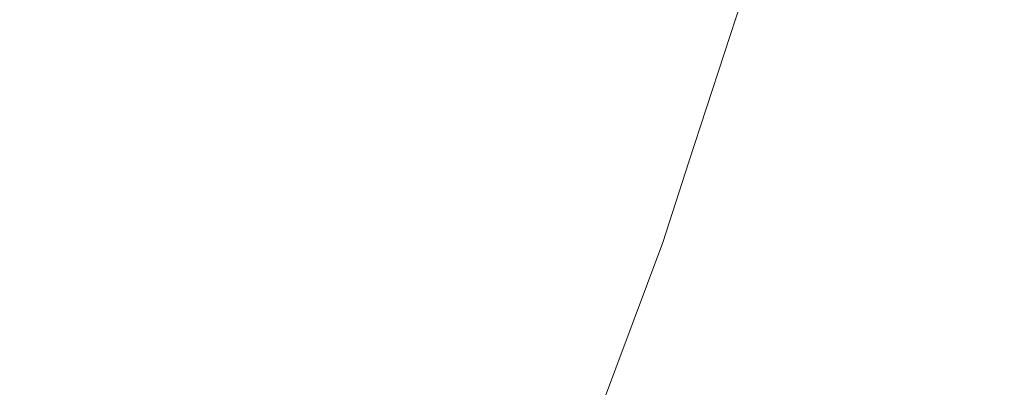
# Model space of a CAD drawing. Header units: centimetres. Extents: x -35.1 to 36.2, y 4.2 to 6.
# Tile 248 of 256: x 12.23717 to 12.26303, y 4.64578 to 4.65544. Entities that reach past the tile are written whole.
import ezdxf

# ---------------------------------------------------------------- set-up
doc = ezdxf.new("R2010")
doc.units = ezdxf.units.CM
doc.header["$LTSCALE"] = 2.54
doc.layers.add('Lucido design-1', color=7, linetype='Continuous')

# ---------------------------------------------------------------- blocks, each defined once
blk = doc.blocks.new('Gruppo-4-1')
at = {"color": 7, "linetype": 'Continuous', "lineweight": 9}
blk.add_3dface([(-34.958478, 5.900089, -2312.32217), (-34.958478, 4.300089, -2312.32217), (36.07398, 4.300089, -2312.32217), (36.07398, 5.900089, -2312.32217)], dxfattribs=at)
for points, invisible_edges in [([(36.07398, 5.900089, -2313.12217), (36.07398, 4.300089, -2313.12217), (12.184224, 4.435459, -2313.12217), (12.201998, 4.442995, -2313.12217)], 10), ([(36.07398, 5.900089, -2313.12217), (12.201998, 4.442995, -2313.12217), (12.218861, 4.451009, -2313.12217)], 9), ([(36.07398, 5.900089, -2313.12217), (12.218861, 4.451009, -2313.12217), (12.223649, 4.453541, -2313.12217)], 9), ([(12.223649, 4.453541, -2313.12217), (12.234795, 4.459433, -2313.12217), (36.07398, 5.900089, -2313.12217)], 10), ([(36.07398, 5.900089, -2313.12217), (12.234795, 4.459433, -2313.12217), (12.249797, 4.468202, -2313.12217)], 9), ([(36.07398, 5.900089, -2313.12217), (12.249797, 4.468202, -2313.12217), (12.263873, 4.477254, -2313.12217)], 9), ([(12.257074, 4.659145, -2313.023745), (12.255988, 4.655439, -2313.023745), (12.256134, 4.655976, -2313.02217)], 11), ([(12.257074, 4.659145, -2313.023745), (12.257123, 4.659137, -2313.025344), (12.256037, 4.655431, -2313.025344), (12.255988, 4.655439, -2313.023745)], 15), ([(12.256122, 4.655416, -2313.026967), (12.256037, 4.655431, -2313.025344), (12.257123, 4.659137, -2313.025344), (12.257208, 4.659124, -2313.026967)], 15), ([(12.257208, 4.659124, -2313.026967), (12.25733, 4.659105, -2313.028615), (12.256243, 4.655395, -2313.028615), (12.256122, 4.655416, -2313.026967)], 15), ([(12.256402, 4.655368, -2313.030287), (12.256243, 4.655395, -2313.028615), (12.25733, 4.659105, -2313.028615), (12.257489, 4.65908, -2313.030287)], 15), ([(12.257489, 4.65908, -2313.030287), (12.257689, 4.659049, -2313.031982), (12.256601, 4.655334, -2313.031982), (12.256402, 4.655368, -2313.030287)], 15), ([(12.256841, 4.655293, -2313.033702), (12.256601, 4.655334, -2313.031982), (12.257689, 4.659049, -2313.031982), (12.257931, 4.659011, -2313.033702)], 15), ([(12.257931, 4.659011, -2313.033702), (12.258216, 4.658966, -2313.035444), (12.257125, 4.655244, -2313.035444), (12.256841, 4.655293, -2313.033702)], 15), ([(12.257455, 4.655188, -2313.03721), (12.257125, 4.655244, -2313.035444), (12.258216, 4.658966, -2313.035444), (12.258547, 4.658915, -2313.03721)], 15), ([(12.258547, 4.658915, -2313.03721), (12.258925, 4.658856, -2313.038998), (12.257831, 4.655123, -2313.038998), (12.257455, 4.655188, -2313.03721)], 15), ([(12.238217, 4.658481, -2312.771794), (12.2371, 4.65499, -2312.771794), (12.235397, 4.655308, -2312.769608), (12.236506, 4.658774, -2312.769608)], 15), ([(12.258256, 4.655051, -2313.040809), (12.257831, 4.655123, -2313.038998), (12.258925, 4.658856, -2313.038998), (12.259352, 4.658789, -2313.040809)], 15), ([(12.259352, 4.658789, -2313.040809), (12.25983, 4.658714, -2313.042641), (12.258733, 4.654969, -2313.042641), (12.258256, 4.655051, -2313.040809)], 15), ([(12.259262, 4.654878, -2313.044493), (12.258733, 4.654969, -2313.042641), (12.25983, 4.658714, -2313.042641), (12.260362, 4.658631, -2313.044493)], 15), ([(12.23985, 4.658202, -2312.774006), (12.238726, 4.654687, -2312.774006), (12.2371, 4.65499, -2312.771794), (12.238217, 4.658481, -2312.771794)], 15), ([(12.260362, 4.658631, -2313.044493), (12.260948, 4.658539, -2313.046366), (12.259846, 4.654778, -2313.046366), (12.259262, 4.654878, -2313.044493)], 15), ([(12.260487, 4.654669, -2313.048259), (12.259846, 4.654778, -2313.046366), (12.260948, 4.658539, -2313.046366), (12.261592, 4.658439, -2313.048259)], 15), ([(12.261592, 4.658439, -2313.048259), (12.262295, 4.658329, -2313.05017), (12.261187, 4.654549, -2313.05017), (12.260487, 4.654669, -2313.048259)], 15), ([(12.241404, 4.657936, -2312.776241), (12.240273, 4.654399, -2312.776241), (12.238726, 4.654687, -2312.774006), (12.23985, 4.658202, -2312.774006)], 15), ([(12.261948, 4.654419, -2313.052099), (12.261187, 4.654549, -2313.05017), (12.262295, 4.658329, -2313.05017), (12.263059, 4.658209, -2313.052099)], 15), ([(12.263059, 4.658209, -2313.052099), (12.263887, 4.65808, -2313.054044), (12.262772, 4.654277, -2313.054044), (12.261948, 4.654419, -2313.052099)], 15), ([(12.242878, 4.657683, -2312.778496), (12.24174, 4.654125, -2312.778496), (12.240273, 4.654399, -2312.776241), (12.241404, 4.657936, -2312.776241)], 15), ([(12.263662, 4.654125, -2313.056004), (12.262772, 4.654277, -2313.054044), (12.263887, 4.65808, -2313.054044), (12.26478, 4.65794, -2313.056004)], 15), ([(12.244271, 4.657445, -2312.780769), (12.243127, 4.653867, -2312.780769), (12.24174, 4.654125, -2312.778496), (12.242878, 4.657683, -2312.778496)], 15), ([(12.244433, 4.653623, -2312.783058), (12.243127, 4.653867, -2312.780769), (12.244271, 4.657445, -2312.780769), (12.245584, 4.65722, -2312.783058)], 15), ([(12.245584, 4.65722, -2312.783058), (12.246816, 4.657009, -2312.78536), (12.24566, 4.653395, -2312.78536), (12.244433, 4.653623, -2312.783058)], 15), ([(12.246805, 4.653181, -2312.787674), (12.24566, 4.653395, -2312.78536), (12.246816, 4.657009, -2312.78536), (12.247967, 4.656812, -2312.787674)], 15), ([(12.247967, 4.656812, -2312.787674), (12.249038, 4.656629, -2312.789995), (12.247871, 4.652982, -2312.789995), (12.246805, 4.653181, -2312.787674)], 15), ([(12.248857, 4.652799, -2312.792323), (12.247871, 4.652982, -2312.789995), (12.249038, 4.656629, -2312.789995), (12.250028, 4.656459, -2312.792323)], 15), ([(12.250028, 4.656459, -2312.792323), (12.250938, 4.656304, -2312.794654), (12.249763, 4.65263, -2312.794654), (12.248857, 4.652799, -2312.792323)], 15), ([(12.25059, 4.652476, -2312.796987), (12.249763, 4.65263, -2312.794654), (12.250938, 4.656304, -2312.794654), (12.251769, 4.656161, -2312.796987)], 15), ([(12.251769, 4.656161, -2312.796987), (12.252522, 4.656032, -2312.799319), (12.251339, 4.652336, -2312.799319), (12.25059, 4.652476, -2312.796987)], 15), ([(12.252011, 4.652211, -2312.801649), (12.251339, 4.652336, -2312.799319), (12.252522, 4.656032, -2312.799319), (12.253196, 4.655917, -2312.801649)], 15), ([(12.253196, 4.655917, -2312.801649), (12.253795, 4.655814, -2312.803974), (12.252606, 4.6521, -2312.803974), (12.252011, 4.652211, -2312.801649)], 15), ([(12.253126, 4.652003, -2312.806291), (12.252606, 4.6521, -2312.803974), (12.253795, 4.655814, -2312.803974), (12.254317, 4.655725, -2312.806291)], 15), ([(12.254743, 4.651705, -2313.02217), (12.256134, 4.655976, -2313.02217), (12.255988, 4.655439, -2313.023745)], 10), ([(12.254743, 4.651705, -2312.82217), (12.256134, 4.655976, -2312.82217), (12.256134, 4.655976, -2313.02217), (12.254743, 4.651705, -2313.02217)], 10), ([(12.255939, 4.655447, -2312.81995), (12.256134, 4.655976, -2312.82217), (12.254743, 4.651705, -2312.82217)], 9), ([(12.254317, 4.655725, -2312.806291), (12.254765, 4.655648, -2312.8086), (12.253572, 4.65192, -2312.8086), (12.253126, 4.652003, -2312.806291)], 15), ([(12.253946, 4.65185, -2312.810899), (12.253572, 4.65192, -2312.8086), (12.254765, 4.655648, -2312.8086), (12.255141, 4.655584, -2312.810899)], 15), ([(12.255141, 4.655584, -2312.810899), (12.255444, 4.655532, -2312.813185), (12.254248, 4.651794, -2312.813185), (12.253946, 4.65185, -2312.810899)], 15), ([(12.25448, 4.65175, -2312.815456), (12.254248, 4.651794, -2312.813185), (12.255444, 4.655532, -2312.813185), (12.255677, 4.655492, -2312.815456)], 15), ([(12.255677, 4.655492, -2312.815456), (12.255842, 4.655464, -2312.817712), (12.254644, 4.65172, -2312.817712), (12.25448, 4.65175, -2312.815456)], 15), ([(12.254741, 4.651702, -2312.81995), (12.254644, 4.65172, -2312.817712), (12.255842, 4.655464, -2312.817712), (12.255939, 4.655447, -2312.81995)], 15), ([(12.254743, 4.651705, -2312.82217), (12.254741, 4.651702, -2312.81995), (12.255939, 4.655447, -2312.81995)], 11), ([(12.255988, 4.655439, -2313.023745), (12.254789, 4.651693, -2313.023745), (12.254743, 4.651705, -2313.02217)], 11), ([(12.255988, 4.655439, -2313.023745), (12.256037, 4.655431, -2313.025344), (12.254838, 4.651684, -2313.025344), (12.254789, 4.651693, -2313.023745)], 15), ([(12.254922, 4.651668, -2313.026967), (12.254838, 4.651684, -2313.025344), (12.256037, 4.655431, -2313.025344), (12.256122, 4.655416, -2313.026967)], 15), ([(12.256122, 4.655416, -2313.026967), (12.256243, 4.655395, -2313.028615), (12.255043, 4.651645, -2313.028615), (12.254922, 4.651668, -2313.026967)], 15), ([(12.255201, 4.651616, -2313.030287), (12.255043, 4.651645, -2313.028615), (12.256243, 4.655395, -2313.028615), (12.256402, 4.655368, -2313.030287)], 15), ([(12.256402, 4.655368, -2313.030287), (12.256601, 4.655334, -2313.031982), (12.255399, 4.651579, -2313.031982), (12.255201, 4.651616, -2313.030287)], 15), ([(12.255639, 4.651534, -2313.033702), (12.255399, 4.651579, -2313.031982), (12.256601, 4.655334, -2313.031982), (12.256841, 4.655293, -2313.033702)], 15), ([(12.256841, 4.655293, -2313.033702), (12.257125, 4.655244, -2313.035444), (12.255922, 4.651482, -2313.035444), (12.255639, 4.651534, -2313.033702)], 15), ([(12.256249, 4.65142, -2313.03721), (12.255922, 4.651482, -2313.035444), (12.257125, 4.655244, -2313.035444), (12.257455, 4.655188, -2313.03721)], 15), ([(12.257455, 4.655188, -2313.03721), (12.257831, 4.655123, -2313.038998), (12.256624, 4.651351, -2313.038998), (12.256249, 4.65142, -2313.03721)], 15), ([(12.257047, 4.651272, -2313.040809), (12.256624, 4.651351, -2313.038998), (12.257831, 4.655123, -2313.038998), (12.258256, 4.655051, -2313.040809)], 15), ([(12.258256, 4.655051, -2313.040809), (12.258733, 4.654969, -2313.042641), (12.257522, 4.651183, -2313.042641), (12.257047, 4.651272, -2313.040809)], 15), ([(12.235875, 4.651463, -2312.771794), (12.2371, 4.65499, -2312.771794), (12.238726, 4.654687, -2312.774006), (12.237492, 4.651136, -2312.774006)], 15), ([(12.258048, 4.651085, -2313.044493), (12.257522, 4.651183, -2313.042641), (12.258733, 4.654969, -2313.042641), (12.259262, 4.654878, -2313.044493)], 15), ([(12.259262, 4.654878, -2313.044493), (12.259846, 4.654778, -2313.046366), (12.25863, 4.650977, -2313.046366), (12.258048, 4.651085, -2313.044493)], 15), ([(12.259268, 4.650858, -2313.048259), (12.25863, 4.650977, -2313.046366), (12.259846, 4.654778, -2313.046366), (12.260487, 4.654669, -2313.048259)], 15), ([(12.237492, 4.651136, -2312.774006), (12.238726, 4.654687, -2312.774006), (12.240273, 4.654399, -2312.776241), (12.239031, 4.650825, -2312.776241)], 15), ([(12.260487, 4.654669, -2313.048259), (12.261187, 4.654549, -2313.05017), (12.259965, 4.650728, -2313.05017), (12.259268, 4.650858, -2313.048259)], 15), ([(12.260722, 4.650587, -2313.052099), (12.259965, 4.650728, -2313.05017), (12.261187, 4.654549, -2313.05017), (12.261948, 4.654419, -2313.052099)], 15), ([(12.239031, 4.650825, -2312.776241), (12.240273, 4.654399, -2312.776241), (12.24174, 4.654125, -2312.778496), (12.24049, 4.65053, -2312.778496)], 15), ([(12.261948, 4.654419, -2313.052099), (12.262772, 4.654277, -2313.054044), (12.261543, 4.650434, -2313.054044), (12.260722, 4.650587, -2313.052099)], 15), ([(12.262428, 4.650269, -2313.056004), (12.261543, 4.650434, -2313.054044), (12.262772, 4.654277, -2313.054044), (12.263662, 4.654125, -2313.056004)], 15), ([(12.24049, 4.65053, -2312.778496), (12.24174, 4.654125, -2312.778496), (12.243127, 4.653867, -2312.780769), (12.24187, 4.650252, -2312.780769)], 15), ([(12.263662, 4.654125, -2313.056004), (12.264618, 4.653961, -2313.057979), (12.26338, 4.650091, -2313.057979), (12.262428, 4.650269, -2313.056004)], 15), ([(12.24317, 4.649989, -2312.783058), (12.24187, 4.650252, -2312.780769), (12.243127, 4.653867, -2312.780769), (12.244433, 4.653623, -2312.783058)], 15), ([(12.244433, 4.653623, -2312.783058), (12.24566, 4.653395, -2312.78536), (12.244391, 4.649742, -2312.78536), (12.24317, 4.649989, -2312.783058)], 15), ([(12.245531, 4.649512, -2312.787674), (12.244391, 4.649742, -2312.78536), (12.24566, 4.653395, -2312.78536), (12.246805, 4.653181, -2312.787674)], 15), ([(12.246805, 4.653181, -2312.787674), (12.247871, 4.652982, -2312.789995), (12.246591, 4.649298, -2312.789995), (12.245531, 4.649512, -2312.787674)], 15), ([(12.247571, 4.6491, -2312.792323), (12.246591, 4.649298, -2312.789995), (12.247871, 4.652982, -2312.789995), (12.248857, 4.652799, -2312.792323)], 15), ([(12.248857, 4.652799, -2312.792323), (12.249763, 4.65263, -2312.794654), (12.248473, 4.648918, -2312.794654), (12.247571, 4.6491, -2312.792323)], 15), ([(12.249296, 4.648752, -2312.796987), (12.248473, 4.648918, -2312.794654), (12.249763, 4.65263, -2312.794654), (12.25059, 4.652476, -2312.796987)], 15), ([(12.25059, 4.652476, -2312.796987), (12.251339, 4.652336, -2312.799319), (12.250041, 4.648601, -2312.799319), (12.249296, 4.648752, -2312.796987)], 15), ([(12.250709, 4.648466, -2312.801649), (12.250041, 4.648601, -2312.799319), (12.251339, 4.652336, -2312.799319), (12.252011, 4.652211, -2312.801649)], 15), ([(12.252011, 4.652211, -2312.801649), (12.252606, 4.6521, -2312.803974), (12.251302, 4.648346, -2312.803974), (12.250709, 4.648466, -2312.801649)], 15), ([(12.251819, 4.648242, -2312.806291), (12.251302, 4.648346, -2312.803974), (12.252606, 4.6521, -2312.803974), (12.253126, 4.652003, -2312.806291)], 15), ([(12.253126, 4.652003, -2312.806291), (12.253572, 4.65192, -2312.8086), (12.252263, 4.648152, -2312.8086), (12.251819, 4.648242, -2312.806291)], 15), ([(12.252635, 4.648077, -2312.810899), (12.252263, 4.648152, -2312.8086), (12.253572, 4.65192, -2312.8086), (12.253946, 4.65185, -2312.810899)], 15), ([(12.253946, 4.65185, -2312.810899), (12.254248, 4.651794, -2312.813185), (12.252935, 4.648016, -2312.813185), (12.252635, 4.648077, -2312.810899)], 15), ([(12.253166, 4.64797, -2312.815456), (12.252935, 4.648016, -2312.813185), (12.254248, 4.651794, -2312.813185), (12.25448, 4.65175, -2312.815456)], 15), ([(12.25448, 4.65175, -2312.815456), (12.254644, 4.65172, -2312.817712), (12.253329, 4.647937, -2312.817712), (12.253166, 4.64797, -2312.815456)], 15), ([(12.253426, 4.647917, -2312.81995), (12.253329, 4.647937, -2312.817712), (12.254644, 4.65172, -2312.817712), (12.254741, 4.651702, -2312.81995)], 15), ([(12.254055, 4.649591, -2312.82217), (12.253426, 4.647917, -2312.81995), (12.254741, 4.651702, -2312.81995)], 11), ([(12.254789, 4.651693, -2313.023745), (12.253474, 4.647908, -2313.023745), (12.254055, 4.649591, -2313.02217)], 11), ([(12.254789, 4.651693, -2313.023745), (12.254838, 4.651684, -2313.025344), (12.253523, 4.647898, -2313.025344), (12.253474, 4.647908, -2313.023745)], 15), ([(12.253606, 4.647881, -2313.026967), (12.253523, 4.647898, -2313.025344), (12.254838, 4.651684, -2313.025344), (12.254922, 4.651668, -2313.026967)], 15), ([(12.254922, 4.651668, -2313.026967), (12.255043, 4.651645, -2313.028615), (12.253726, 4.647857, -2313.028615), (12.253606, 4.647881, -2313.026967)], 15), ([(12.254055, 4.649591, -2313.02217), (12.254743, 4.651705, -2313.02217), (12.254789, 4.651693, -2313.023745)], 10), ([(12.254743, 4.651705, -2313.02217), (12.254055, 4.649591, -2313.02217), (12.254055, 4.649591, -2312.82217), (12.254743, 4.651705, -2312.82217)], 10), ([(12.254741, 4.651702, -2312.81995), (12.254743, 4.651705, -2312.82217), (12.254055, 4.649591, -2312.82217)], 9), ([(12.237492, 4.651136, -2312.774006), (12.236144, 4.64755, -2312.774006), (12.234536, 4.647901, -2312.771794), (12.235875, 4.651463, -2312.771794)], 15), ([(12.253884, 4.647825, -2313.030287), (12.253726, 4.647857, -2313.028615), (12.255043, 4.651645, -2313.028615), (12.255201, 4.651616, -2313.030287)], 15), ([(12.255201, 4.651616, -2313.030287), (12.255399, 4.651579, -2313.031982), (12.254081, 4.647785, -2313.031982), (12.253884, 4.647825, -2313.030287)], 15), ([(12.254319, 4.647737, -2313.033702), (12.254081, 4.647785, -2313.031982), (12.255399, 4.651579, -2313.031982), (12.255639, 4.651534, -2313.033702)], 15), ([(12.255639, 4.651534, -2313.033702), (12.255922, 4.651482, -2313.035444), (12.2546, 4.64768, -2313.035444), (12.254319, 4.647737, -2313.033702)], 15), ([(12.254926, 4.647614, -2313.03721), (12.2546, 4.64768, -2313.035444), (12.255922, 4.651482, -2313.035444), (12.256249, 4.65142, -2313.03721)], 15), ([(12.256249, 4.65142, -2313.03721), (12.256624, 4.651351, -2313.038998), (12.255299, 4.647539, -2313.038998), (12.254926, 4.647614, -2313.03721)], 15), ([(12.255721, 4.647454, -2313.040809), (12.255299, 4.647539, -2313.038998), (12.256624, 4.651351, -2313.038998), (12.257047, 4.651272, -2313.040809)], 15), ([(12.257047, 4.651272, -2313.040809), (12.257522, 4.651183, -2313.042641), (12.256192, 4.647358, -2313.042641), (12.255721, 4.647454, -2313.040809)], 15), ([(12.256716, 4.647252, -2313.044493), (12.256192, 4.647358, -2313.042641), (12.257522, 4.651183, -2313.042641), (12.258048, 4.651085, -2313.044493)], 15), ([(12.239031, 4.650825, -2312.776241), (12.237675, 4.647217, -2312.776241), (12.236144, 4.64755, -2312.774006), (12.237492, 4.651136, -2312.774006)], 15), ([(12.258048, 4.651085, -2313.044493), (12.25863, 4.650977, -2313.046366), (12.257295, 4.647136, -2313.046366), (12.256716, 4.647252, -2313.044493)], 15), ([(12.25793, 4.647007, -2313.048259), (12.257295, 4.647136, -2313.046366), (12.25863, 4.650977, -2313.046366), (12.259268, 4.650858, -2313.048259)], 15), ([(12.24049, 4.65053, -2312.778496), (12.239126, 4.6469, -2312.778496), (12.237675, 4.647217, -2312.776241), (12.239031, 4.650825, -2312.776241)], 15), ([(12.259268, 4.650858, -2313.048259), (12.259965, 4.650728, -2313.05017), (12.258623, 4.646867, -2313.05017), (12.25793, 4.647007, -2313.048259)], 15), ([(12.259377, 4.646715, -2313.052099), (12.258623, 4.646867, -2313.05017), (12.259965, 4.650728, -2313.05017), (12.260722, 4.650587, -2313.052099)], 15), ([(12.24187, 4.650252, -2312.780769), (12.240498, 4.646601, -2312.780769), (12.239126, 4.6469, -2312.778496), (12.24049, 4.65053, -2312.778496)], 15), ([(12.260722, 4.650587, -2313.052099), (12.261543, 4.650434, -2313.054044), (12.260193, 4.64655, -2313.054044), (12.259377, 4.646715, -2313.052099)], 15), ([(12.261074, 4.646372, -2313.056004), (12.260193, 4.64655, -2313.054044), (12.261543, 4.650434, -2313.054044), (12.262428, 4.650269, -2313.056004)], 15), ([(12.241791, 4.646319, -2312.783058), (12.240498, 4.646601, -2312.780769), (12.24187, 4.650252, -2312.780769), (12.24317, 4.649989, -2312.783058)], 15), ([(12.262428, 4.650269, -2313.056004), (12.26338, 4.650091, -2313.057979), (12.262021, 4.646181, -2313.057979), (12.261074, 4.646372, -2313.056004)], 15), ([(12.24317, 4.649989, -2312.783058), (12.244391, 4.649742, -2312.78536), (12.243005, 4.646055, -2312.78536), (12.241791, 4.646319, -2312.783058)], 15), ([(12.263037, 4.645975, -2313.059966), (12.262021, 4.646181, -2313.057979), (12.26338, 4.650091, -2313.057979), (12.264401, 4.649901, -2313.059966)], 15), ([(12.244138, 4.645807, -2312.787674), (12.243005, 4.646055, -2312.78536), (12.244391, 4.649742, -2312.78536), (12.245531, 4.649512, -2312.787674)], 15), ([(12.245531, 4.649512, -2312.787674), (12.246591, 4.649298, -2312.789995), (12.245192, 4.645578, -2312.789995), (12.244138, 4.645807, -2312.787674)], 15), ([(12.253426, 4.647917, -2312.81995), (12.254055, 4.649591, -2312.82217), (12.252005, 4.644095, -2312.82217), (12.25199, 4.644096, -2312.81995)], 13), ([(12.252037, 4.644085, -2313.023745), (12.252005, 4.644095, -2313.02217), (12.254055, 4.649591, -2313.02217), (12.253474, 4.647908, -2313.023745)], 13), ([(12.252005, 4.644095, -2312.82217), (12.254055, 4.649591, -2312.82217), (12.254055, 4.649591, -2313.02217), (12.252005, 4.644095, -2313.02217)], 10), ([(12.246168, 4.645365, -2312.792323), (12.245192, 4.645578, -2312.789995), (12.246591, 4.649298, -2312.789995), (12.247571, 4.6491, -2312.792323)], 15), ([(12.247571, 4.6491, -2312.792323), (12.248473, 4.648918, -2312.794654), (12.247064, 4.64517, -2312.794654), (12.246168, 4.645365, -2312.792323)], 15), ([(12.247882, 4.644991, -2312.796987), (12.247064, 4.64517, -2312.794654), (12.248473, 4.648918, -2312.794654), (12.249296, 4.648752, -2312.796987)], 15), ([(12.249296, 4.648752, -2312.796987), (12.250041, 4.648601, -2312.799319), (12.248624, 4.644829, -2312.799319), (12.247882, 4.644991, -2312.796987)], 15), ([(12.249288, 4.644685, -2312.801649), (12.248624, 4.644829, -2312.799319), (12.250041, 4.648601, -2312.799319), (12.250709, 4.648466, -2312.801649)], 15), ([(12.250709, 4.648466, -2312.801649), (12.251302, 4.648346, -2312.803974), (12.249877, 4.644556, -2312.803974), (12.249288, 4.644685, -2312.801649)], 15), ([(12.250392, 4.644444, -2312.806291), (12.249877, 4.644556, -2312.803974), (12.251302, 4.648346, -2312.803974), (12.251819, 4.648242, -2312.806291)], 15), ([(12.251819, 4.648242, -2312.806291), (12.252263, 4.648152, -2312.8086), (12.250833, 4.644348, -2312.8086), (12.250392, 4.644444, -2312.806291)], 15), ([(12.251203, 4.644267, -2312.810899), (12.250833, 4.644348, -2312.8086), (12.252263, 4.648152, -2312.8086), (12.252635, 4.648077, -2312.810899)], 15), ([(12.252635, 4.648077, -2312.810899), (12.252935, 4.648016, -2312.813185), (12.251502, 4.644202, -2312.813185), (12.251203, 4.644267, -2312.810899)], 15), ([(12.251731, 4.644152, -2312.815456), (12.251502, 4.644202, -2312.813185), (12.252935, 4.648016, -2312.813185), (12.253166, 4.64797, -2312.815456)], 15), ([(12.253166, 4.64797, -2312.815456), (12.253329, 4.647937, -2312.817712), (12.251894, 4.644117, -2312.817712), (12.251731, 4.644152, -2312.815456)], 15), ([(12.25199, 4.644096, -2312.81995), (12.251894, 4.644117, -2312.817712), (12.253329, 4.647937, -2312.817712), (12.253426, 4.647917, -2312.81995)], 15), ([(12.253474, 4.647908, -2313.023745), (12.253523, 4.647898, -2313.025344), (12.252086, 4.644075, -2313.025344), (12.252037, 4.644085, -2313.023745)], 15), ([(12.252169, 4.644056, -2313.026967), (12.252086, 4.644075, -2313.025344), (12.253523, 4.647898, -2313.025344), (12.253606, 4.647881, -2313.026967)], 15), ([(12.253606, 4.647881, -2313.026967), (12.253726, 4.647857, -2313.028615), (12.252288, 4.64403, -2313.028615), (12.252169, 4.644056, -2313.026967)], 15), ([(12.252445, 4.643996, -2313.030287), (12.252288, 4.64403, -2313.028615), (12.253726, 4.647857, -2313.028615), (12.253884, 4.647825, -2313.030287)], 15), ([(12.253884, 4.647825, -2313.030287), (12.254081, 4.647785, -2313.031982), (12.252641, 4.643954, -2313.031982), (12.252445, 4.643996, -2313.030287)], 15), ([(12.252878, 4.643902, -2313.033702), (12.252641, 4.643954, -2313.031982), (12.254081, 4.647785, -2313.031982), (12.254319, 4.647737, -2313.033702)], 15), ([(12.234679, 4.643932, -2312.774006), (12.236144, 4.64755, -2312.774006), (12.237675, 4.647217, -2312.776241), (12.2362, 4.643575, -2312.776241)], 15), ([(12.254319, 4.647737, -2313.033702), (12.2546, 4.64768, -2313.035444), (12.253158, 4.643841, -2313.035444), (12.252878, 4.643902, -2313.033702)], 15), ([(12.253482, 4.64377, -2313.03721), (12.253158, 4.643841, -2313.035444), (12.2546, 4.64768, -2313.035444), (12.254926, 4.647614, -2313.03721)], 15), ([(12.254926, 4.647614, -2313.03721), (12.255299, 4.647539, -2313.038998), (12.253853, 4.643689, -2313.038998), (12.253482, 4.64377, -2313.03721)], 15), ([(12.254272, 4.643598, -2313.040809), (12.253853, 4.643689, -2313.038998), (12.255299, 4.647539, -2313.038998), (12.255721, 4.647454, -2313.040809)], 15), ([(12.255721, 4.647454, -2313.040809), (12.256192, 4.647358, -2313.042641), (12.254741, 4.643496, -2313.042641), (12.254272, 4.643598, -2313.040809)], 15), ([(12.255262, 4.643382, -2313.044493), (12.254741, 4.643496, -2313.042641), (12.256192, 4.647358, -2313.042641), (12.256716, 4.647252, -2313.044493)], 15), ([(12.237643, 4.643237, -2312.778496), (12.2362, 4.643575, -2312.776241), (12.237675, 4.647217, -2312.776241), (12.239126, 4.6469, -2312.778496)], 15), ([(12.256716, 4.647252, -2313.044493), (12.257295, 4.647136, -2313.046366), (12.255837, 4.643257, -2313.046366), (12.255262, 4.643382, -2313.044493)], 15), ([(12.256469, 4.643119, -2313.048259), (12.255837, 4.643257, -2313.046366), (12.257295, 4.647136, -2313.046366), (12.25793, 4.647007, -2313.048259)], 15), ([(12.239126, 4.6469, -2312.778496), (12.240498, 4.646601, -2312.780769), (12.239007, 4.642917, -2312.780769), (12.237643, 4.643237, -2312.778496)], 15), ([(12.25793, 4.647007, -2313.048259), (12.258623, 4.646867, -2313.05017), (12.257158, 4.642969, -2313.05017), (12.256469, 4.643119, -2313.048259)], 15), ([(12.257908, 4.642805, -2313.052099), (12.257158, 4.642969, -2313.05017), (12.258623, 4.646867, -2313.05017), (12.259377, 4.646715, -2313.052099)], 15), ([(12.240292, 4.642616, -2312.783058), (12.239007, 4.642917, -2312.780769), (12.240498, 4.646601, -2312.780769), (12.241791, 4.646319, -2312.783058)], 15), ([(12.259377, 4.646715, -2313.052099), (12.260193, 4.64655, -2313.054044), (12.258719, 4.642628, -2313.054044), (12.257908, 4.642805, -2313.052099)], 15), ([(12.259595, 4.642437, -2313.056004), (12.258719, 4.642628, -2313.054044), (12.260193, 4.64655, -2313.054044), (12.261074, 4.646372, -2313.056004)], 15), ([(12.241791, 4.646319, -2312.783058), (12.243005, 4.646055, -2312.78536), (12.241498, 4.642333, -2312.78536), (12.240292, 4.642616, -2312.783058)], 15), ([(12.261074, 4.646372, -2313.056004), (12.262021, 4.646181, -2313.057979), (12.260537, 4.642232, -2313.057979), (12.259595, 4.642437, -2313.056004)], 15), ([(12.242625, 4.642069, -2312.787674), (12.241498, 4.642333, -2312.78536), (12.243005, 4.646055, -2312.78536), (12.244138, 4.645807, -2312.787674)], 15), ([(12.261547, 4.642012, -2313.059966), (12.260537, 4.642232, -2313.057979), (12.262021, 4.646181, -2313.057979), (12.263037, 4.645975, -2313.059966)], 15), ([(12.263037, 4.645975, -2313.059966), (12.264124, 4.645756, -2313.061965), (12.262628, 4.641776, -2313.061965), (12.261547, 4.642012, -2313.059966)], 15), ([(12.244138, 4.645807, -2312.787674), (12.245192, 4.645578, -2312.789995), (12.243672, 4.641823, -2312.789995), (12.242625, 4.642069, -2312.787674)], 15)]:
    blk.add_3dface(points, dxfattribs=dict(at, invisible_edges=invisible_edges))

msp = doc.modelspace()

# ---------------------------------------------------------------- block references
at = {"layer": 'Lucido design-1', "color": 7}
msp.add_blockref('Gruppo-4-1', (0, 0), dxfattribs=at)

doc.saveas('drawing.dxf')
